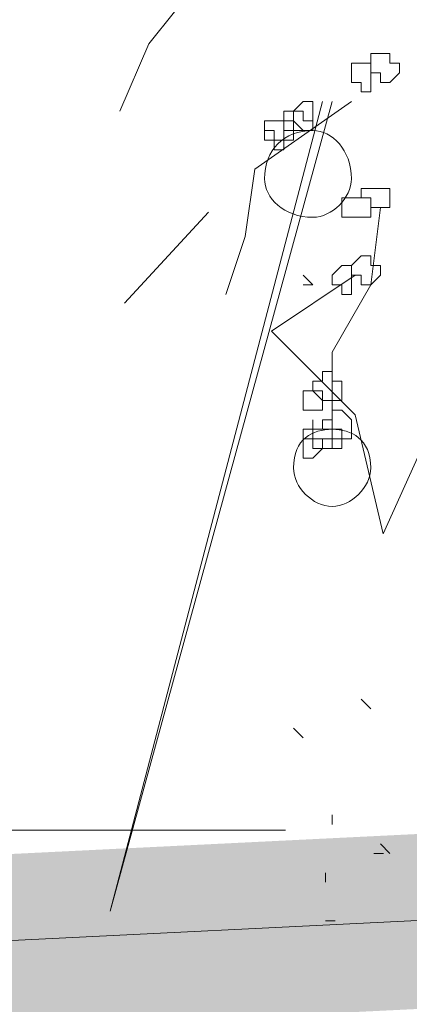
# Model space of a CAD drawing. Header units: millimetres. Extents: x 16698 to 93787, y -21104 to 39413.
# Tile 209 of 256: x 53344 to 53351, y 19717 to 19734. Entities that reach past the tile are written whole.
import ezdxf

# ---------------------------------------------------------------- set-up
doc = ezdxf.new("R2010")
doc.units = ezdxf.units.MM
doc.linetypes.add('HIDDEN', pattern=[9.525, 6.35, -3.175])
for name, color, linetype, lineweight in [('!MODUS_OPIS', 3, 'Continuous', 13), ('__MODUS_ŚCIANY', 2, 'Continuous', 35), ('_MODUS - zielen', 66, 'Continuous', 9), ('Widok', 1, 'Continuous', 15)]:
    doc.layers.add(name, color=color, linetype=linetype, lineweight=lineweight)

msp = doc.modelspace()

# ---------------------------------------------------------------- linework, layer by layer
at = {"layer": '!MODUS_OPIS', "linetype": 'HIDDEN', "ltscale": 2}
msp.add_lwpolyline([(53882.10383, 19719.92356), (46153.69964, 19719.92356)], dxfattribs=at)
at = {"layer": '__MODUS_ŚCIANY', "ltscale": 2, "const_width": 3}
msp.add_lwpolyline([(51921.59792, 19704.92356), (53078.13625, 19704.92356), (53384.79919, 19720.01898), (53624.88625, 19719.92356), (53630.88625, 19719.92356), (53800.13625, 19719.92356), (53900.13625, 19719.92356), (54516.33569, 19720.43431), (54758.95855, 19689.92356)], dxfattribs=at)
at = {"layer": '_MODUS - zielen', "transparency": 33554687}
for p, q in [((53347.38037, 19730.52981), (53345.94037, 19728.96981)), ((53348.46037, 19728.48981), (53349.90037, 19729.44981)), ((53349.90037, 19727.04981), (53348.46037, 19728.48981)), ((53351.94037, 19728.48981), (53350.38037, 19725.00981)), ((53350.38037, 19725.00981), (53349.90037, 19727.04981))]:
    msp.add_line(p, q, dxfattribs=at)
for points in [[(53350.3293, 19738.38543), (53348.01282, 19738.38543), (53347.84735, 19736.06894), (53347.68189, 19735.07616), (53346.35818, 19733.42152), (53345.86179, 19732.26328)], [(53349.50199, 19732.42874), (53345.69633, 19718.52981), (53349.33652, 19732.42874)], [(53349.83291, 19732.42874), (53348.17828, 19731.2705), (53348.01282, 19730.11225), (53347.68189, 19729.11947)], [(53350.3293, 19730.60864), (53350.16384, 19729.28494), (53350.16384, 19729.28494)], [(53349.17106, 19729.28494), (53349.0056, 19729.4504), (53349.0056, 19729.4504)], [(53349.17106, 19729.28494), (53349.0056, 19729.4504), (53349.0056, 19729.4504)], [(53349.17106, 19729.28494), (53349.0056, 19729.28494), (53349.0056, 19729.28494)], [(53349.17106, 19729.28494), (53349.0056, 19729.28494), (53349.0056, 19729.28494)], [(53349.17106, 19729.28494), (53349.0056, 19729.28494), (53349.0056, 19729.28494)], [(53350.16384, 19729.28494), (53349.50199, 19728.12669), (53349.50199, 19726.47206)], [(53350.16384, 19722.00455), (53349.99838, 19722.17001), (53349.99838, 19722.17001)], [(53349.0056, 19721.50815), (53348.84013, 19721.67362), (53348.84013, 19721.67362)], [(53349.50199, 19720.01898), (53349.50199, 19720.18445), (53349.50199, 19720.18445)], [(53350.49477, 19719.52259), (53350.3293, 19719.68806), (53350.3293, 19719.68806)], [(53350.38279, 19719.52259), (53350.21733, 19719.52259), (53350.21733, 19719.52259)], [(53349.39001, 19719.0262), (53349.39001, 19719.19167), (53349.39001, 19719.19167)], [(53349.39001, 19718.36435), (53349.55547, 19718.36435), (53349.55547, 19718.36435)]]:
    msp.add_lwpolyline(points, dxfattribs=at)
for points in [[(53350.3293, 19733.25606), (53350.16384, 19733.25606), (53350.16384, 19733.0906), (53350.16384, 19733.0906), (53350.16384, 19732.92513), (53350.3293, 19732.92513), (53350.3293, 19732.75967), (53350.49477, 19732.75967), (53350.49477, 19732.75967), (53350.66023, 19732.92513), (53350.66023, 19733.0906), (53350.66023, 19733.0906), (53350.49477, 19733.0906), (53350.49477, 19733.25606), (53350.49477, 19733.25606)], [(53349.99838, 19733.0906), (53349.83291, 19733.0906), (53349.83291, 19732.92513), (53349.83291, 19732.75967), (53349.83291, 19732.75967), (53349.99838, 19732.75967), (53349.99838, 19732.59421), (53350.16384, 19732.59421), (53350.16384, 19732.59421), (53350.16384, 19732.75967), (53350.16384, 19732.75967), (53350.16384, 19732.92513), (53350.16384, 19733.0906), (53350.16384, 19733.0906)], [(53349.0056, 19732.42874), (53348.84013, 19732.26328), (53348.84013, 19732.09782), (53348.84013, 19732.09782), (53349.0056, 19731.93235), (53349.0056, 19731.93235), (53349.17106, 19731.93235), (53349.17106, 19732.09782), (53349.17106, 19732.09782), (53349.17106, 19732.26328), (53349.17106, 19732.42874)], [(53348.84013, 19732.26328), (53348.67467, 19732.26328), (53348.67467, 19732.09782), (53348.67467, 19732.09782), (53348.67467, 19731.93235), (53348.84013, 19731.93235), (53348.84013, 19731.93235), (53349.0056, 19731.93235), (53349.0056, 19731.93235), (53349.0056, 19731.93235), (53349.17106, 19731.93235), (53349.17106, 19732.09782), (53349.17106, 19732.09782), (53349.0056, 19732.09782), (53349.0056, 19732.26328), (53349.0056, 19732.26328)], [(53348.50921, 19732.09782), (53348.34374, 19732.09782), (53348.34374, 19731.93235), (53348.34374, 19731.93235), (53348.34374, 19731.76689), (53348.50921, 19731.76689), (53348.50921, 19731.60143), (53348.67467, 19731.60143), (53348.67467, 19731.76689), (53348.67467, 19731.93235), (53348.67467, 19731.93235), (53348.67467, 19732.09782), (53348.67467, 19732.09782), (53348.67467, 19732.09782)], [(53348.50921, 19732.09782), (53348.50921, 19732.09782), (53348.34374, 19732.09782), (53348.34374, 19731.93235), (53348.50921, 19731.93235), (53348.50921, 19731.93235), (53348.50921, 19731.76689), (53348.67467, 19731.76689), (53348.67467, 19731.76689), (53348.84013, 19731.76689), (53348.84013, 19731.93235), (53348.84013, 19731.93235), (53348.84013, 19732.09782), (53348.84013, 19732.09782), (53348.67467, 19732.09782), (53348.67467, 19732.09782)], [(53350.16384, 19730.93957), (53349.99838, 19730.93957), (53349.99838, 19730.77411), (53350.16384, 19730.77411), (53350.16384, 19730.60864), (53350.16384, 19730.60864), (53350.3293, 19730.60864), (53350.49477, 19730.60864), (53350.49477, 19730.77411), (53350.49477, 19730.77411), (53350.49477, 19730.93957), (53350.3293, 19730.93957), (53350.3293, 19730.93957)], [(53349.83291, 19730.77411), (53349.66745, 19730.77411), (53349.66745, 19730.77411), (53349.66745, 19730.60864), (53349.66745, 19730.44318), (53349.83291, 19730.44318), (53349.83291, 19730.44318), (53349.83291, 19730.44318), (53349.99838, 19730.44318), (53349.99838, 19730.44318), (53350.16384, 19730.44318), (53350.16384, 19730.60864), (53350.16384, 19730.77411), (53349.99838, 19730.77411), (53349.99838, 19730.77411)], [(53349.99838, 19729.78133), (53349.83291, 19729.61586), (53349.83291, 19729.4504), (53349.83291, 19729.4504), (53349.99838, 19729.4504), (53349.99838, 19729.28494), (53350.16384, 19729.28494), (53350.16384, 19729.28494), (53350.3293, 19729.4504), (53350.3293, 19729.4504), (53350.3293, 19729.61586), (53350.16384, 19729.61586), (53350.16384, 19729.78133), (53350.16384, 19729.78133)], [(53349.66745, 19729.61586), (53349.50199, 19729.4504), (53349.50199, 19729.4504), (53349.50199, 19729.28494), (53349.50199, 19729.28494), (53349.66745, 19729.28494), (53349.66745, 19729.11947), (53349.83291, 19729.11947), (53349.83291, 19729.28494), (53349.83291, 19729.28494), (53349.83291, 19729.4504), (53349.83291, 19729.4504), (53349.83291, 19729.4504), (53349.83291, 19729.61586)], [(53349.33652, 19727.79577), (53349.33652, 19727.6303), (53349.17106, 19727.6303), (53349.17106, 19727.46484), (53349.17106, 19727.46484), (53349.33652, 19727.46484), (53349.33652, 19727.29938), (53349.50199, 19727.29938), (53349.50199, 19727.29938), (53349.66745, 19727.29938), (53349.66745, 19727.46484), (53349.66745, 19727.46484), (53349.66745, 19727.6303), (53349.50199, 19727.6303), (53349.50199, 19727.79577), (53349.50199, 19727.79577)], [(53349.0056, 19727.46484), (53349.0056, 19727.46484), (53349.0056, 19727.46484), (53349.0056, 19727.29938), (53349.0056, 19727.13391), (53349.0056, 19727.13391), (53349.0056, 19727.13391), (53349.17106, 19727.13391), (53349.17106, 19727.13391), (53349.17106, 19727.13391), (53349.33652, 19727.13391), (53349.33652, 19727.29938), (53349.17106, 19727.46484), (53349.17106, 19727.46484), (53349.17106, 19727.46484)], [(53349.50199, 19727.13391), (53349.50199, 19726.96845), (53349.33652, 19726.96845), (53349.33652, 19726.80299), (53349.50199, 19726.80299), (53349.50199, 19726.80299), (53349.50199, 19726.63752), (53349.50199, 19726.63752), (53349.66745, 19726.63752), (53349.83291, 19726.63752), (53349.83291, 19726.80299), (53349.83291, 19726.80299), (53349.83291, 19726.96845), (53349.66745, 19727.13391)], [(53349.17106, 19726.80299), (53349.0056, 19726.80299), (53349.0056, 19726.80299), (53349.0056, 19726.63752), (53349.0056, 19726.63752), (53349.17106, 19726.63752), (53349.17106, 19726.47206), (53349.17106, 19726.47206), (53349.33652, 19726.47206), (53349.33652, 19726.63752), (53349.50199, 19726.63752), (53349.50199, 19726.63752), (53349.50199, 19726.80299), (53349.33652, 19726.80299), (53349.17106, 19726.80299), (53349.17106, 19726.96845), (53349.17106, 19726.96845)], [(53349.0056, 19726.80299), (53349.0056, 19726.63752), (53349.0056, 19726.63752), (53349.0056, 19726.47206), (53349.0056, 19726.3066), (53349.0056, 19726.3066), (53349.17106, 19726.3066), (53349.17106, 19726.3066), (53349.17106, 19726.3066), (53349.33652, 19726.47206), (53349.33652, 19726.63752), (53349.17106, 19726.63752), (53349.17106, 19726.63752), (53349.17106, 19726.80299)], [(53349.33652, 19726.80299), (53349.17106, 19726.80299), (53349.17106, 19726.80299), (53349.17106, 19726.63752), (53349.17106, 19726.63752), (53349.33652, 19726.63752), (53349.33652, 19726.47206), (53349.50199, 19726.47206), (53349.50199, 19726.47206), (53349.66745, 19726.47206), (53349.66745, 19726.63752), (53349.66745, 19726.63752), (53349.66745, 19726.80299), (53349.50199, 19726.80299), (53349.50199, 19726.80299)]]:
    msp.add_lwpolyline(points, close=True, dxfattribs=at)
for points in [[(53349.83291, 19731.10504), (53349.83291, 19731.60143), (53349.50199, 19731.93235), (53349.17106, 19731.93235), (53349.17106, 19731.93235), (53348.67467, 19731.93235), (53348.34374, 19731.60143), (53348.34374, 19731.10504), (53348.34374, 19731.10504), (53348.34374, 19730.77411), (53348.67467, 19730.44318), (53349.17106, 19730.44318), (53349.17106, 19730.44318), (53349.50199, 19730.44318), (53349.83291, 19730.77411), (53349.83291, 19731.10504)], [(53350.16384, 19726.14113), (53350.16384, 19726.63752), (53349.83291, 19726.80299), (53349.50199, 19726.80299), (53349.50199, 19726.80299), (53349.17106, 19726.80299), (53348.84013, 19726.63752), (53348.84013, 19726.14113), (53348.84013, 19726.14113), (53348.84013, 19725.8102), (53349.17106, 19725.47928), (53349.50199, 19725.47928), (53349.50199, 19725.47928), (53349.83291, 19725.47928), (53350.16384, 19725.8102), (53350.16384, 19726.14113)]]:
    msp.add_open_spline(points, degree=3, knots=[0, 0, 0, 0, 0.0625, 0.0625, 0.0625, 0.062501, 0.125, 0.125, 0.125, 0.125001, 0.1875, 0.1875, 0.1875, 0.187501, 1, 1, 1, 1], dxfattribs=at)
at = {"layer": 'Widok', "color": 1}
msp.add_lwpolyline([(52051.12628, 20053.3131), (52064.80398, 19705.15144), (53078.12628, 19705.0375), (53385.12628, 19720.0375)], dxfattribs=at)

doc.saveas('drawing.dxf')
